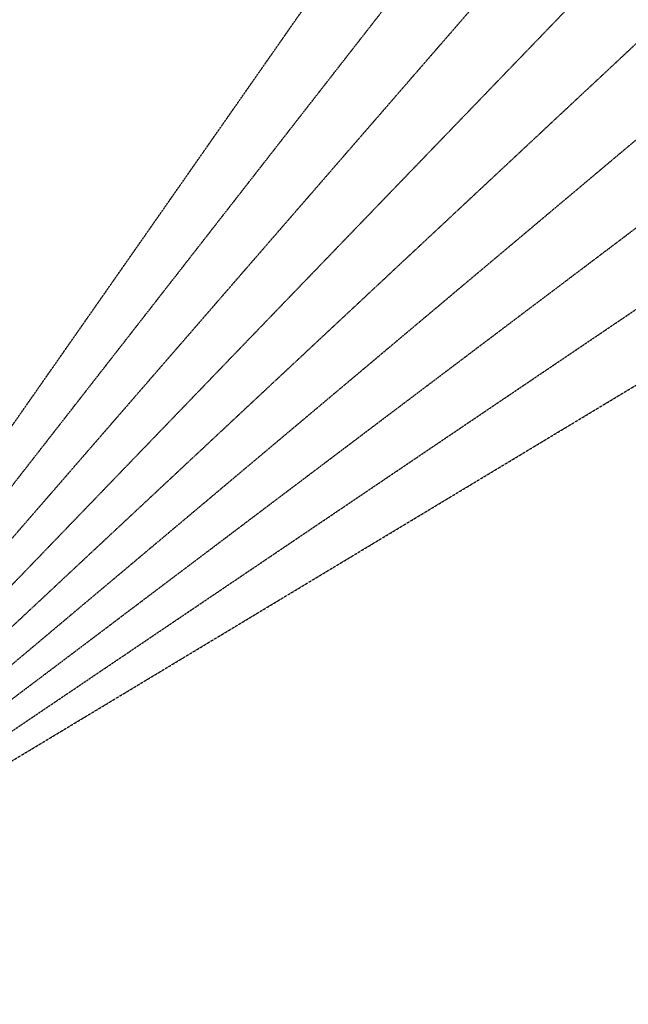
# Model space of a CAD drawing. Header units: feet. Extents: x 719681 to 872103, y 1414424 to 1527791.
# Tile 10 of 12: x 751800 to 783920, y 1419144 to 1471107. Entities that reach past the tile are written whole.
import ezdxf

# ---------------------------------------------------------------- set-up
doc = ezdxf.new("R2010")
doc.units = ezdxf.units.FT
doc.header["$LTSCALE"] = 100
doc.header["$MEASUREMENT"] = 0
doc.linetypes.add('HIDDEN2', pattern=[0.1875, 0.125, -0.0625])
doc.layers.add('FETCH-NNE', color=6, linetype='HIDDEN2')

msp = doc.modelspace()

# ---------------------------------------------------------------- linework, layer by layer
at = {"layer": 'FETCH-NNE', "color": 6}
for q in [(859312, 1527791), (865019, 1521026), (872103, 1515132), (803615, 1513461), (818602, 1510993), (808589, 1509642), (872103, 1504660), (820861, 1503966), (782906, 1494758)]:
    msp.add_line((730057, 1419144), q, dxfattribs=at)

doc.saveas('drawing.dxf')
